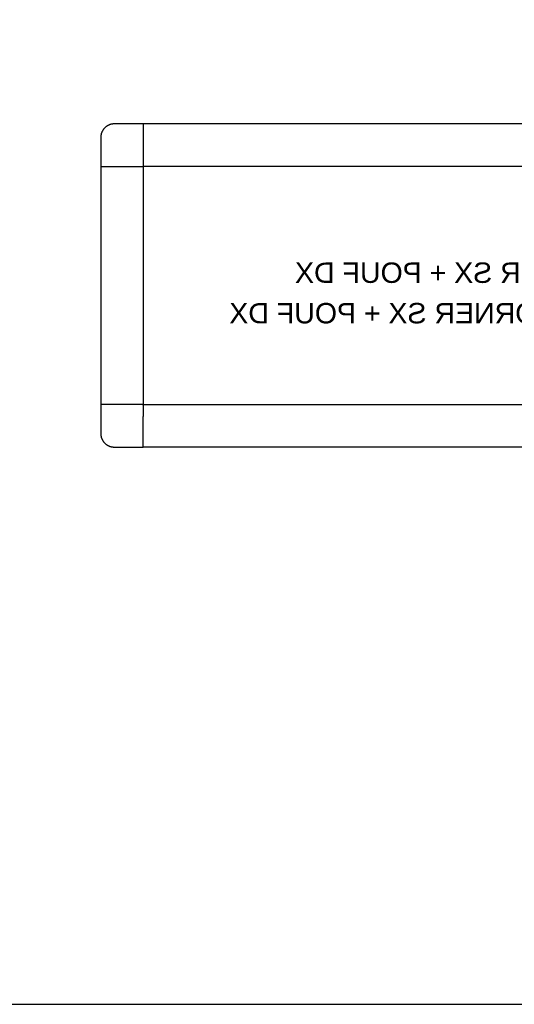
# Model space of a CAD drawing. Header units: millimetres. Extents: x -1470 to 7470, y -12049 to 6674.
# Tile 53 of 58: x 4562 to 6016, y 886 to 3780. Entities that reach past the tile are written whole.
import ezdxf

# ---------------------------------------------------------------- set-up
doc = ezdxf.new("R2010")
doc.units = ezdxf.units.MM
doc.header["$LTSCALE"] = 10
doc.layers.get('0').update_dxf_attribs({"true_color": 0x000000})
doc.styles.add('Arial Normale', font='txt')

msp = doc.modelspace()

# ---------------------------------------------------------------- linework, layer by layer
at = {"color": 18, "linetype": 'Continuous', "lineweight": 25, "true_color": 0x000000}
for p, q in [((6064.6, 3474), (4925, 3474)), ((4800.1, 3433.8), (4800, 3349)), ((4800, 3349), (4923, 3349)), ((4923, 2649), (4800, 2649)), ((4800, 2649), (4800.1, 2564.2))]:
    msp.add_line(p, q, dxfattribs=at)
at = {"color": 1, "true_color": 0xff0000}
msp.add_lwpolyline([(-1470.5, 886.2), (7470.5, 886.2), (7470.5, 6674.2), (-1470.5, 6674.2)], close=True, dxfattribs=at)
at = {"color": 18, "linetype": 'Continuous', "lineweight": 25, "true_color": 0x000000}
for points in [[(4925, 3474), (4840.8, 3473.9), (4839.1, 3473.9), (4837.4, 3473.8), (4836.6, 3473.7), (4835.8, 3473.7), (4834.9, 3473.6), (4834.1, 3473.5), (4833.3, 3473.3), (4832.5, 3473.2), (4831.8, 3473.1), (4831, 3472.9), (4830.2, 3472.7), (4829.5, 3472.5), (4828.7, 3472.3), (4828, 3472), (4827.2, 3471.8), (4826.5, 3471.5), (4825.7, 3471.2), (4825, 3471), (4824.2, 3470.6), (4823.5, 3470.3), (4822.8, 3470), (4822.1, 3469.6), (4821.3, 3469.3), (4820.6, 3468.9), (4819.9, 3468.5), (4819.2, 3468), (4818.5, 3467.6), (4817.9, 3467.2), (4817.2, 3466.7), (4816.5, 3466.2), (4815.8, 3465.7), (4815.2, 3465.2), (4814.5, 3464.7), (4813.9, 3464.1), (4813.3, 3463.6), (4812.6, 3463), (4812, 3462.4), (4811.5, 3461.8), (4810.7, 3461), (4809.9, 3460.2), (4809.2, 3459.3), (4808.4, 3458.4), (4807.8, 3457.5), (4807.1, 3456.6), (4806.5, 3455.7), (4806, 3454.8), (4805.4, 3453.9), (4804.9, 3453), (4804.4, 3452.1), (4804, 3451.1), (4803.7, 3450.5), (4803.4, 3449.8), (4803.1, 3449.1), (4802.8, 3448.4), (4802.5, 3447.7), (4802.3, 3447), (4802.1, 3446.3), (4801.8, 3445.6), (4801.6, 3444.9), (4801.4, 3444.1), (4801.2, 3443.3), (4801, 3442.5), (4800.9, 3441.8), (4800.7, 3441), (4800.6, 3440.2), (4800.5, 3439.4), (4800.4, 3438.7), (4800.3, 3438), (4800.2, 3436.6), (4800.1, 3435.2), (4800.1, 3433.8)], [(4925, 3474), (4925, 3351)], [(4800, 3349), (4800, 2724)], [(4923, 3349), (4925, 3349)], [(4925, 3351), (4925, 3349)], [(4975, 3349), (4925, 3349)], [(4925, 3349), (4925, 2724)], [(7075, 3349), (4975, 3349)], [(4800, 2724), (4800, 2649.2)], [(4925, 2724), (4925, 2649.2)], [(4923, 2649), (4925, 2649)], [(4925, 2649), (7025, 2649)], [(4925, 2647.6), (4925, 2648)], [(4925, 2647), (4925, 2647.6)], [(4925, 2647), (4925, 2614.4)], [(4925, 2534), (4925, 2614.4)], [(4800.1, 2564.2), (4800.1, 2562.8), (4800.2, 2561.4), (4800.3, 2560), (4800.4, 2559.3), (4800.5, 2558.6), (4800.6, 2557.8), (4800.7, 2557), (4800.9, 2556.2), (4801, 2555.5), (4801.2, 2554.7), (4801.4, 2553.9), (4801.6, 2553.1), (4801.8, 2552.4), (4802.1, 2551.7), (4802.3, 2551), (4802.5, 2550.3), (4802.8, 2549.6), (4803.1, 2548.9), (4803.4, 2548.2), (4803.7, 2547.5), (4804, 2546.9), (4804.4, 2545.9), (4804.9, 2545), (4805.4, 2544.1), (4806, 2543.2), (4806.5, 2542.3), (4807.1, 2541.4), (4807.8, 2540.5), (4808.4, 2539.6), (4809.2, 2538.7), (4809.9, 2537.8), (4810.7, 2537), (4811.5, 2536.2), (4812, 2535.6), (4812.6, 2535), (4813.3, 2534.4), (4813.9, 2533.9), (4814.5, 2533.3), (4815.2, 2532.8), (4815.8, 2532.3), (4816.5, 2531.8), (4817.2, 2531.3), (4817.9, 2530.8), (4818.5, 2530.4), (4819.2, 2530), (4819.9, 2529.5), (4820.6, 2529.1), (4821.3, 2528.7), (4822.1, 2528.4), (4822.8, 2528), (4823.5, 2527.7), (4824.2, 2527.4), (4825, 2527), (4825.7, 2526.8), (4826.5, 2526.5), (4827.2, 2526.2), (4828, 2526), (4828.7, 2525.7), (4829.5, 2525.5), (4830.2, 2525.3), (4831, 2525.1), (4831.8, 2525), (4832.5, 2524.8), (4833.3, 2524.7), (4834.1, 2524.5), (4835.4, 2524.4), (4836.7, 2524.2), (4838.1, 2524.2), (4839.4, 2524.1), (4842.2, 2524.1), (4925, 2524)], [(4925, 2524), (4925, 2534)], [(7075, 2524), (4925, 2524)]]:
    msp.add_lwpolyline(points, dxfattribs=at)

# ---------------------------------------------------------------- texts
at = {"extrusion": (0, 0, -1), "char_height": 60, "attachment_point": 2, "text_direction": (-1, 0, 0), "style": 'Arial Normale'}
for s, insert, width in [('SOFA 3 SEATER SX + POUF DX', (6001.3, 3066.6), 2622.391), ('SOFA 3 SEATER CORNER SX + POUF DX', (6001.3, 2947.6), 3392.609)]:
    msp.add_mtext(s, dxfattribs=dict(at, insert=insert, width=width))

doc.saveas('drawing.dxf')
